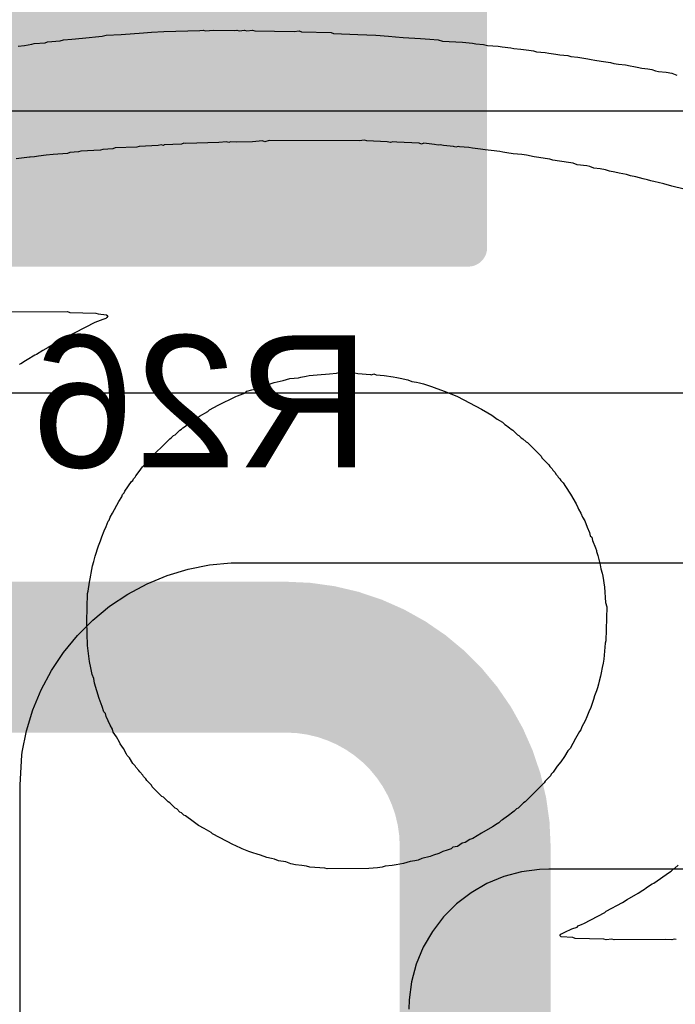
# Model space of a CAD drawing. Header units: inches. Extents: x 0 to 11.2, y -0.2 to 5.5.
# Tile 31 of 57: x 1.596 to 1.77, y 1.298 to 1.559. Entities that reach past the tile are written whole.
import ezdxf

# ---------------------------------------------------------------- set-up
doc = ezdxf.new("R2010")
doc.units = ezdxf.units.IN
doc.header["$MEASUREMENT"] = 0
for name, color, linetype in [('Bottom Layer', 5, 'Continuous'), ('Bottom Overlay', 54, 'Continuous'), ('Bottom Paste', 16, 'Continuous'), ('Bottom Solder', 6, 'Continuous'), ('Top Layer', 1, 'Continuous'), ('Top Overlay', 2, 'Continuous')]:
    doc.layers.add(name, color=color, linetype=linetype)
doc.styles.add('Arial', font='txt', dxfattribs={"height": 0.2})

# ---------------------------------------------------------------- blocks, each defined once
blk = doc.blocks.new('RES_2512_B_28')
at = {"layer": 'Bottom Layer'}
blk.add_hatch(color=5, dxfattribs=at).paths.add_polyline_path([(-0.15945, 0.06693), (-0.09646, 0.06693), (-0.09646, -0.06693), (-0.15945, -0.06693)])
at = {"layer": 'Bottom Paste'}
blk.add_hatch(color=16, dxfattribs=at).paths.add_polyline_path([(-0.15945, 0.06693), (-0.09646, 0.06693), (-0.09646, -0.06693), (-0.15945, -0.06693)])
at = {"layer": 'Bottom Solder'}
blk.add_hatch(color=6, dxfattribs=at).paths.add_polyline_path([(-0.16345, 0.07093), (-0.09246, 0.07093), (-0.09246, -0.07093), (-0.16345, -0.07093)])
at = {"layer": 'Bottom Overlay', "const_width": 0.01}
for points in [[(-0.167, 0.073), (-0.167, -0.073)], [(-0.167, -0.073), (0.16679, -0.073)]]:
    blk.add_lwpolyline(points, dxfattribs=at)
at = {"layer": 'Bottom Overlay', "const_width": 0.005}
blk.add_lwpolyline([(-0.1695, -0.073, 1), (-0.1645, -0.073, 1)], format="xyb", close=True, dxfattribs=at)
blk.add_lwpolyline([(-0.1695, -0.073, 1), (-0.1645, -0.073, 1)], format="xyb", close=True, dxfattribs=at)

msp = doc.modelspace()

# ---------------------------------------------------------------- linework, layer by layer
at = {"layer": 'Bottom Layer', "const_width": 0.04}
for points in [[(1.64216, 1.53759), (1.64216, 1.60888)], [(1.5567, 1.39), (1.66685, 1.39)], [(1.717, 0.63174), (1.717, 1.33985)]]:
    msp.add_lwpolyline(points, dxfattribs=at)
at = {"layer": 'Bottom Layer', "const_width": 0.02}
for points in [[(1.63216, 1.53759, 1), (1.65216, 1.53759, 1)], [(1.65685, 1.39, 1), (1.67685, 1.39, 1)], [(1.65685, 1.39, 1), (1.67685, 1.39, 1)], [(1.707, 1.33985, 1), (1.727, 1.33985, 1)], [(1.707, 1.33985, 1), (1.727, 1.33985, 1)]]:
    msp.add_lwpolyline(points, format="xyb", close=True, dxfattribs=at)
at = {"layer": 'Bottom Layer', "const_width": 0.04}
msp.add_lwpolyline([(1.66685, 1.39, -0.414214), (1.717, 1.33985)], format="xyb", dxfattribs=at)
at = {"layer": 'Top Layer'}
for p, q in [((1.50482, 1.53482), (3.02, 1.53482)), ((3.1, 1.46), (1.57, 1.46)), ((1.64655, 1.41443), (1.6523, 1.415)), ((1.6523, 1.415), (1.65519, 1.415)), ((1.65519, 1.415), (3.19, 1.415)), ((1.63535, 1.41163), (1.64088, 1.41331)), ((1.64088, 1.41331), (1.64655, 1.41443)), ((1.63001, 1.40942), (1.63535, 1.41163)), ((1.62491, 1.40669), (1.63001, 1.40942)), ((1.6201, 1.40348), (1.62491, 1.40669)), ((1.61563, 1.39981), (1.6201, 1.40348)), ((1.61155, 1.39572), (1.61563, 1.39981)), ((1.60788, 1.39126), (1.61155, 1.39572)), ((1.60467, 1.38645), (1.60788, 1.39126)), ((1.60194, 1.38135), (1.60467, 1.38645)), ((1.59973, 1.37601), (1.60194, 1.38135)), ((1.59805, 1.37048), (1.59973, 1.37601)), ((1.59693, 1.36481), (1.59805, 1.37048)), ((1.59636, 1.35617), (1.59684, 1.36397)), ((1.59684, 1.36397), (1.59693, 1.36481)), ((1.59636, 0.25536), (1.59636, 1.35617)), ((1.59636, 1.35617), (1.59636, 1.35617)), ((1.72457, 1.33181), (1.7201, 1.32996)), ((1.72926, 1.33307), (1.72457, 1.33181)), ((1.73407, 1.3337), (1.72926, 1.33307)), ((1.73649, 1.33378), (1.73407, 1.3337)), ((3.31378, 1.33378), (1.73649, 1.33378)), ((1.73649, 1.33378), (1.73649, 1.33378)), ((1.7201, 1.32996), (1.7159, 1.32753)), ((1.7159, 1.32753), (1.71205, 1.32458)), ((1.71205, 1.32458), (1.70862, 1.32115)), ((1.70862, 1.32115), (1.70567, 1.3173)), ((1.70567, 1.3173), (1.70324, 1.31311)), ((1.70324, 1.31311), (1.70139, 1.30863)), ((1.70139, 1.30863), (1.70013, 1.30394)), ((1.70013, 1.30394), (1.6995, 1.29913)), ((1.6995, 1.29913), (1.69942, 1.29671))]:
    msp.add_line(p, q, dxfattribs=at)
at = {"layer": 'Top Overlay'}
for p, q in [((1.63117, 1.55569), (1.63447, 1.5559)), ((1.63447, 1.5559), (1.64398, 1.5561)), ((1.64398, 1.5561), (1.64491, 1.55621)), ((1.64491, 1.55621), (1.64553, 1.556)), ((1.64553, 1.556), (1.6476, 1.55621)), ((1.6476, 1.55621), (1.65307, 1.5561)), ((1.65307, 1.5561), (1.6538, 1.55621)), ((1.6538, 1.55621), (1.65442, 1.556)), ((1.65442, 1.556), (1.65586, 1.55621)), ((1.65586, 1.55621), (1.65648, 1.556)), ((1.65648, 1.556), (1.65793, 1.55621)), ((1.65793, 1.55621), (1.65855, 1.556)), ((1.65855, 1.556), (1.66899, 1.5559)), ((1.66899, 1.5559), (1.67033, 1.556)), ((1.67033, 1.556), (1.67095, 1.55579)), ((1.67095, 1.55579), (1.6788, 1.55559)), ((1.60358, 1.55311), (1.60699, 1.55342)), ((1.60699, 1.55342), (1.60782, 1.55362)), ((1.60782, 1.55362), (1.61009, 1.55383)), ((1.61009, 1.55383), (1.61288, 1.55414)), ((1.61288, 1.55414), (1.61815, 1.55466)), ((1.61815, 1.55466), (1.61918, 1.55486)), ((1.61918, 1.55486), (1.62311, 1.55507)), ((1.62311, 1.55507), (1.6291, 1.55548)), ((1.6291, 1.55548), (1.63117, 1.55569)), ((1.6788, 1.55559), (1.67942, 1.55538)), ((1.67942, 1.55538), (1.68593, 1.55507)), ((1.68593, 1.55507), (1.69069, 1.55486)), ((1.69069, 1.55486), (1.69399, 1.55466)), ((1.69399, 1.55466), (1.69585, 1.55445)), ((1.69585, 1.55445), (1.69792, 1.55424)), ((1.69792, 1.55424), (1.70247, 1.55404)), ((1.70247, 1.55404), (1.70495, 1.55383)), ((1.70495, 1.55383), (1.70722, 1.55362)), ((1.70722, 1.55362), (1.70836, 1.55331)), ((1.70836, 1.55331), (1.71362, 1.553)), ((1.59583, 1.55197), (1.59748, 1.55218)), ((1.59748, 1.55218), (1.59945, 1.55249)), ((1.59945, 1.55249), (1.60007, 1.55269)), ((1.60007, 1.55269), (1.60296, 1.5529)), ((1.60296, 1.5529), (1.60358, 1.55311)), ((1.71362, 1.553), (1.71631, 1.5528)), ((1.71631, 1.5528), (1.71714, 1.55259)), ((1.71714, 1.55259), (1.7192, 1.55238)), ((1.7192, 1.55238), (1.72024, 1.55218)), ((1.72024, 1.55218), (1.72313, 1.55197)), ((1.72313, 1.55197), (1.72416, 1.55176)), ((1.72416, 1.55176), (1.72644, 1.55156)), ((1.72644, 1.55156), (1.72726, 1.55135)), ((1.72726, 1.55135), (1.72912, 1.55114)), ((1.72912, 1.55114), (1.73119, 1.55094)), ((1.73119, 1.55094), (1.73243, 1.55073)), ((1.73243, 1.55073), (1.73326, 1.55052)), ((1.73326, 1.55052), (1.73553, 1.55032)), ((1.73553, 1.55032), (1.73656, 1.55011)), ((1.73656, 1.55011), (1.73842, 1.5499)), ((1.73842, 1.5499), (1.73946, 1.5497)), ((1.73946, 1.5497), (1.74152, 1.54949)), ((1.74152, 1.54949), (1.74235, 1.54928)), ((1.74235, 1.54928), (1.74421, 1.54908)), ((1.74421, 1.54908), (1.7469, 1.54866)), ((1.7469, 1.54866), (1.74772, 1.54846)), ((1.74772, 1.54846), (1.74876, 1.54825)), ((1.74876, 1.54825), (1.75041, 1.54804)), ((1.75041, 1.54804), (1.75289, 1.54763)), ((1.75289, 1.54763), (1.75372, 1.54742)), ((1.75372, 1.54742), (1.75496, 1.54722)), ((1.75496, 1.54722), (1.75682, 1.54701)), ((1.75682, 1.54701), (1.75806, 1.5468)), ((1.75806, 1.5468), (1.75909, 1.5466)), ((1.75909, 1.5466), (1.75992, 1.54639)), ((1.75992, 1.54639), (1.76116, 1.54618)), ((1.76116, 1.54618), (1.76281, 1.54598)), ((1.76281, 1.54598), (1.76384, 1.54577)), ((1.76384, 1.54577), (1.76477, 1.54546)), ((1.76477, 1.54546), (1.7656, 1.54525)), ((1.7656, 1.54525), (1.76767, 1.54505)), ((1.76767, 1.54505), (1.76911, 1.54484)), ((1.76911, 1.54484), (1.77046, 1.54432)), ((1.68769, 1.52707), (1.68624, 1.52686)), ((1.68831, 1.52686), (1.68769, 1.52707)), ((1.61825, 1.52459), (1.61763, 1.52438)), ((1.62094, 1.52479), (1.61825, 1.52459)), ((1.62156, 1.525), (1.62094, 1.52479)), ((1.62734, 1.52521), (1.62156, 1.525)), ((1.62796, 1.52541), (1.62734, 1.52521)), ((1.63292, 1.52562), (1.62796, 1.52541)), ((1.63375, 1.52583), (1.63292, 1.52562)), ((1.63437, 1.52562), (1.63375, 1.52583)), ((1.63458, 1.52583), (1.63437, 1.52562)), ((1.63912, 1.52603), (1.63458, 1.52583)), ((1.63974, 1.52624), (1.63912, 1.52603)), ((1.64026, 1.52614), (1.63974, 1.52624)), ((1.64904, 1.52645), (1.64026, 1.52614)), ((1.65111, 1.52665), (1.64904, 1.52645)), ((1.65173, 1.52645), (1.65111, 1.52665)), ((1.65214, 1.52665), (1.65173, 1.52645)), ((1.65369, 1.52655), (1.65214, 1.52665)), ((1.65793, 1.52665), (1.65369, 1.52655)), ((1.66062, 1.52686), (1.65793, 1.52665)), ((1.66124, 1.52665), (1.66062, 1.52686)), ((1.66237, 1.52696), (1.66124, 1.52665)), ((1.68624, 1.52686), (1.66237, 1.52696)), ((1.69368, 1.52665), (1.68831, 1.52686)), ((1.69451, 1.52645), (1.69368, 1.52665)), ((1.69513, 1.52665), (1.69451, 1.52645)), ((1.69627, 1.52655), (1.69513, 1.52665)), ((1.70216, 1.52624), (1.69627, 1.52655)), ((1.70278, 1.52603), (1.70216, 1.52624)), ((1.7034, 1.52624), (1.70278, 1.52603)), ((1.70412, 1.52614), (1.7034, 1.52624)), ((1.70619, 1.52593), (1.70412, 1.52614)), ((1.70722, 1.52572), (1.70619, 1.52593)), ((1.70774, 1.52583), (1.70722, 1.52572)), ((1.70856, 1.52562), (1.70774, 1.52583)), ((1.71125, 1.52541), (1.70856, 1.52562)), ((1.71187, 1.52521), (1.71125, 1.52541)), ((1.71249, 1.52541), (1.71187, 1.52521)), ((1.7128, 1.52531), (1.71249, 1.52541)), ((1.71528, 1.5251), (1.7128, 1.52531)), ((1.71631, 1.5249), (1.71528, 1.5251)), ((1.71838, 1.52469), (1.71631, 1.5249)), ((1.71962, 1.52448), (1.71838, 1.52469)), ((1.72127, 1.52428), (1.71962, 1.52448)), ((1.59676, 1.52231), (1.59531, 1.52211)), ((1.59883, 1.52252), (1.59676, 1.52231)), ((1.59903, 1.52252), (1.59883, 1.52252)), ((1.60017, 1.52262), (1.59903, 1.52252)), ((1.6012, 1.52283), (1.60017, 1.52262)), ((1.60327, 1.52304), (1.6012, 1.52283)), ((1.60513, 1.52324), (1.60327, 1.52304)), ((1.60895, 1.52355), (1.60513, 1.52324)), ((1.60957, 1.52376), (1.60895, 1.52355)), ((1.61185, 1.52397), (1.60957, 1.52376)), ((1.61247, 1.52417), (1.61185, 1.52397)), ((1.61763, 1.52438), (1.61247, 1.52417)), ((1.72354, 1.52407), (1.72127, 1.52428)), ((1.72437, 1.52386), (1.72354, 1.52407)), ((1.7254, 1.52366), (1.72437, 1.52386)), ((1.72706, 1.52345), (1.7254, 1.52366)), ((1.72933, 1.52324), (1.72706, 1.52345)), ((1.73057, 1.52304), (1.72933, 1.52324)), ((1.73264, 1.52262), (1.73057, 1.52304)), ((1.73388, 1.52242), (1.73264, 1.52262)), ((1.73553, 1.52221), (1.73388, 1.52242)), ((1.73677, 1.522), (1.73553, 1.52221)), ((1.7376, 1.5218), (1.73677, 1.522)), ((1.74173, 1.52118), (1.7376, 1.5218)), ((1.74297, 1.52097), (1.74173, 1.52118)), ((1.744, 1.52056), (1.74297, 1.52097)), ((1.74659, 1.52025), (1.744, 1.52056)), ((1.74741, 1.52004), (1.74659, 1.52025)), ((1.74845, 1.51963), (1.74741, 1.52004)), ((1.7501, 1.51942), (1.74845, 1.51963)), ((1.75155, 1.51921), (1.7501, 1.51942)), ((1.75258, 1.5188), (1.75155, 1.51921)), ((1.75403, 1.51859), (1.75258, 1.5188)), ((1.75516, 1.51828), (1.75403, 1.51859)), ((1.75713, 1.51797), (1.75516, 1.51828)), ((1.75816, 1.51756), (1.75713, 1.51797)), ((1.75961, 1.51735), (1.75816, 1.51756)), ((1.76054, 1.51704), (1.75961, 1.51735)), ((1.76157, 1.51684), (1.76054, 1.51704)), ((1.76271, 1.51653), (1.76157, 1.51684)), ((1.76353, 1.51632), (1.76271, 1.51653)), ((1.76467, 1.51601), (1.76353, 1.51632)), ((1.7655, 1.5158), (1.76467, 1.51601)), ((1.76705, 1.51549), (1.7655, 1.5158)), ((1.76911, 1.51487), (1.76705, 1.51549)), ((1.77242, 1.51405), (1.76911, 1.51487)), ((1.58384, 1.4815), (1.60895, 1.4816)), ((1.60895, 1.4816), (1.60957, 1.4814)), ((1.60957, 1.4814), (1.61639, 1.48119)), ((1.61639, 1.48119), (1.61701, 1.48098)), ((1.61701, 1.48098), (1.61929, 1.48078)), ((1.61929, 1.48078), (1.61959, 1.48047)), ((1.61959, 1.48047), (1.61939, 1.48005)), ((1.61619, 1.47871), (1.60813, 1.47458)), ((1.61825, 1.47954), (1.61619, 1.47871)), ((1.61908, 1.47974), (1.61825, 1.47954)), ((1.61939, 1.48005), (1.61908, 1.47974)), ((1.60482, 1.47272), (1.60379, 1.4721)), ((1.60606, 1.47354), (1.60482, 1.47272)), ((1.60689, 1.47375), (1.60606, 1.47354)), ((1.60813, 1.47458), (1.60689, 1.47375)), ((1.60027, 1.47003), (1.59821, 1.46879)), ((1.60069, 1.47024), (1.60027, 1.47003)), ((1.60234, 1.47127), (1.60069, 1.47024)), ((1.60379, 1.4721), (1.60234, 1.47127)), ((1.59655, 1.46776), (1.59614, 1.46755)), ((1.59779, 1.46858), (1.59655, 1.46776)), ((1.59821, 1.46879), (1.59779, 1.46858)), ((1.67074, 1.46424), (1.67219, 1.46445)), ((1.67219, 1.46445), (1.67302, 1.46466)), ((1.67302, 1.46466), (1.67508, 1.46486)), ((1.67508, 1.46486), (1.67839, 1.46507)), ((1.67839, 1.46507), (1.68025, 1.46528)), ((1.68025, 1.46528), (1.68087, 1.46548)), ((1.68087, 1.46548), (1.6817, 1.46528)), ((1.6817, 1.46528), (1.68511, 1.46538)), ((1.68511, 1.46538), (1.68593, 1.46517)), ((1.68593, 1.46517), (1.68924, 1.46497)), ((1.68924, 1.46497), (1.68955, 1.46486)), ((1.68955, 1.46486), (1.69017, 1.46507)), ((1.69017, 1.46507), (1.69079, 1.46486)), ((1.69079, 1.46486), (1.69286, 1.46466)), ((1.69286, 1.46466), (1.69523, 1.46435)), ((1.65979, 1.46156), (1.66144, 1.46197)), ((1.66144, 1.46197), (1.66289, 1.46259)), ((1.66289, 1.46259), (1.66372, 1.4628)), ((1.66372, 1.4628), (1.66609, 1.46331)), ((1.66609, 1.46331), (1.66785, 1.46383)), ((1.66785, 1.46383), (1.67012, 1.46404)), ((1.67012, 1.46404), (1.67074, 1.46424)), ((1.69523, 1.46435), (1.69627, 1.46414)), ((1.69627, 1.46414), (1.69709, 1.46393)), ((1.69709, 1.46393), (1.69916, 1.46352)), ((1.69916, 1.46352), (1.70019, 1.46311)), ((1.70019, 1.46311), (1.70143, 1.4629)), ((1.70143, 1.4629), (1.70226, 1.46269)), ((1.70226, 1.46269), (1.70329, 1.46249)), ((1.70329, 1.46249), (1.70433, 1.46207)), ((1.70433, 1.46207), (1.70546, 1.46176)), ((1.65359, 1.45908), (1.654, 1.45928)), ((1.654, 1.45928), (1.65607, 1.46011)), ((1.65607, 1.46011), (1.65648, 1.46052)), ((1.65648, 1.46052), (1.65783, 1.46083)), ((1.65783, 1.46083), (1.65865, 1.46104)), ((1.65865, 1.46104), (1.65979, 1.46156)), ((1.70546, 1.46176), (1.70681, 1.46125)), ((1.70681, 1.46125), (1.70908, 1.46042)), ((1.70908, 1.46042), (1.71228, 1.45908)), ((1.64656, 1.45556), (1.64884, 1.4568)), ((1.64884, 1.4568), (1.65359, 1.45908)), ((1.71228, 1.45908), (1.71869, 1.45577)), ((1.64388, 1.45391), (1.64615, 1.45515)), ((1.64615, 1.45515), (1.64656, 1.45556)), ((1.71869, 1.45577), (1.72034, 1.45474)), ((1.72034, 1.45474), (1.72137, 1.45412)), ((1.72137, 1.45412), (1.72282, 1.45308)), ((1.63995, 1.45102), (1.64109, 1.45195)), ((1.64109, 1.45195), (1.64243, 1.45288)), ((1.64243, 1.45288), (1.64346, 1.4535)), ((1.64346, 1.4535), (1.64388, 1.45391)), ((1.72282, 1.45308), (1.72427, 1.45226)), ((1.72427, 1.45226), (1.72489, 1.45164)), ((1.72489, 1.45164), (1.7253, 1.45143)), ((1.7253, 1.45143), (1.72571, 1.45102)), ((1.63706, 1.44874), (1.63747, 1.44895)), ((1.63747, 1.44895), (1.63871, 1.45019)), ((1.63871, 1.45019), (1.63912, 1.4504)), ((1.63912, 1.4504), (1.63954, 1.45081)), ((1.63954, 1.45081), (1.63995, 1.45102)), ((1.72571, 1.45102), (1.72613, 1.45081)), ((1.72613, 1.45081), (1.72654, 1.4504)), ((1.72654, 1.4504), (1.72695, 1.45019)), ((1.72695, 1.45019), (1.72819, 1.44895)), ((1.72819, 1.44895), (1.72861, 1.44874)), ((1.63034, 1.44223), (1.63602, 1.44792)), ((1.63602, 1.44792), (1.63644, 1.44812)), ((1.63644, 1.44812), (1.63706, 1.44874)), ((1.72861, 1.44874), (1.72923, 1.44812)), ((1.72923, 1.44812), (1.72964, 1.44792)), ((1.72964, 1.44792), (1.73047, 1.44709)), ((1.73047, 1.44709), (1.73088, 1.44688)), ((1.73088, 1.44688), (1.7345, 1.44327)), ((1.62879, 1.44048), (1.63013, 1.44182)), ((1.63013, 1.44182), (1.63034, 1.44223)), ((1.7345, 1.44327), (1.7347, 1.44285)), ((1.7347, 1.44285), (1.73656, 1.44099)), ((1.73656, 1.44099), (1.73677, 1.44058)), ((1.62703, 1.4381), (1.62796, 1.43924)), ((1.62796, 1.43924), (1.62879, 1.44048)), ((1.73677, 1.44058), (1.73739, 1.43996)), ((1.73739, 1.43996), (1.7376, 1.43955)), ((1.7376, 1.43955), (1.73822, 1.43893)), ((1.73822, 1.43893), (1.73842, 1.43851)), ((1.73842, 1.43851), (1.73884, 1.4381)), ((1.62414, 1.43397), (1.6259, 1.43655)), ((1.6259, 1.43655), (1.62621, 1.43686)), ((1.62621, 1.43686), (1.62641, 1.43727)), ((1.62641, 1.43727), (1.62683, 1.43769)), ((1.62683, 1.43769), (1.62703, 1.4381)), ((1.73884, 1.4381), (1.73904, 1.43769)), ((1.73904, 1.43769), (1.73946, 1.43727)), ((1.73946, 1.43727), (1.73966, 1.43686)), ((1.73966, 1.43686), (1.74028, 1.43624)), ((1.74028, 1.43624), (1.7409, 1.43521)), ((1.62332, 1.43252), (1.62352, 1.43314)), ((1.62352, 1.43314), (1.62393, 1.43355)), ((1.62393, 1.43355), (1.62414, 1.43397)), ((1.7409, 1.43521), (1.74225, 1.43324)), ((1.74225, 1.43324), (1.7438, 1.43066)), ((1.62084, 1.42818), (1.62249, 1.43128)), ((1.62249, 1.43128), (1.62332, 1.43252)), ((1.7438, 1.43066), (1.74421, 1.42963)), ((1.62022, 1.42715), (1.62084, 1.42818)), ((1.74421, 1.42963), (1.74442, 1.42921)), ((1.74442, 1.42921), (1.74504, 1.42818)), ((1.74504, 1.42818), (1.74545, 1.42715)), ((1.61918, 1.42467), (1.6197, 1.42601)), ((1.6197, 1.42601), (1.62001, 1.42632)), ((1.62001, 1.42632), (1.62022, 1.42715)), ((1.74545, 1.42715), (1.74607, 1.42611)), ((1.74607, 1.42611), (1.74669, 1.42446)), ((1.61805, 1.42188), (1.61867, 1.42353)), ((1.61867, 1.42353), (1.61918, 1.42467)), ((1.74669, 1.42446), (1.74731, 1.42301)), ((1.74731, 1.42301), (1.74752, 1.42219)), ((1.61712, 1.4195), (1.61763, 1.42084)), ((1.61763, 1.42084), (1.61805, 1.42188)), ((1.74752, 1.42219), (1.74793, 1.42177)), ((1.74793, 1.42177), (1.74814, 1.42095)), ((1.74814, 1.42095), (1.74886, 1.41898)), ((1.61629, 1.41681), (1.61712, 1.4195)), ((1.74886, 1.41898), (1.74917, 1.41826)), ((1.74917, 1.41826), (1.74917, 1.41805)), ((1.74917, 1.41805), (1.74948, 1.41692)), ((1.61557, 1.41423), (1.61588, 1.41537)), ((1.61588, 1.41537), (1.61629, 1.41681)), ((1.74948, 1.41692), (1.7501, 1.41444)), ((1.61495, 1.41072), (1.61536, 1.4132)), ((1.61536, 1.4132), (1.61557, 1.41423)), ((1.7501, 1.41444), (1.75031, 1.41341)), ((1.75031, 1.41341), (1.75062, 1.41227)), ((1.75062, 1.41227), (1.75082, 1.41144)), ((1.61443, 1.40752), (1.61474, 1.40989)), ((1.61474, 1.40989), (1.61495, 1.41072)), ((1.75082, 1.41144), (1.75124, 1.40855)), ((1.61422, 1.4069), (1.61443, 1.40752)), ((1.75124, 1.40855), (1.75155, 1.40452)), ((1.61402, 1.39946), (1.61422, 1.4069)), ((1.75155, 1.40452), (1.75186, 1.40338)), ((1.75186, 1.40338), (1.75165, 1.39429)), ((1.61422, 1.39305), (1.61402, 1.39946)), ((1.75165, 1.39429), (1.75144, 1.39367)), ((1.61474, 1.38881), (1.61422, 1.39305)), ((1.75144, 1.39367), (1.75113, 1.38943)), ((1.61515, 1.38716), (1.61474, 1.38881)), ((1.75113, 1.38943), (1.75093, 1.3884)), ((1.61546, 1.3854), (1.61515, 1.38716)), ((1.75062, 1.38726), (1.75041, 1.38582)), ((1.75093, 1.3884), (1.75062, 1.38726)), ((1.61588, 1.38437), (1.61546, 1.3854)), ((1.61608, 1.38313), (1.61588, 1.38437)), ((1.74989, 1.38365), (1.74969, 1.38282)), ((1.7502, 1.38499), (1.74989, 1.38365)), ((1.75041, 1.38582), (1.7502, 1.38499)), ((1.61732, 1.379), (1.61608, 1.38313)), ((1.74917, 1.38106), (1.74865, 1.37972)), ((1.74938, 1.38189), (1.74917, 1.38106)), ((1.74969, 1.38282), (1.74938, 1.38189)), ((1.61815, 1.37693), (1.61732, 1.379)), ((1.74834, 1.37879), (1.74814, 1.37796)), ((1.74865, 1.37972), (1.74834, 1.37879)), ((1.61856, 1.37548), (1.61815, 1.37693)), ((1.74762, 1.37662), (1.7471, 1.37548)), ((1.74814, 1.37796), (1.74762, 1.37662)), ((1.61898, 1.37507), (1.61856, 1.37548)), ((1.61918, 1.37424), (1.61898, 1.37507)), ((1.62022, 1.37197), (1.61918, 1.37424)), ((1.74617, 1.37311), (1.74524, 1.37156)), ((1.74659, 1.37414), (1.74617, 1.37311)), ((1.7471, 1.37548), (1.74659, 1.37414)), ((1.62084, 1.37094), (1.62022, 1.37197)), ((1.62104, 1.37011), (1.62084, 1.37094)), ((1.74504, 1.37073), (1.74462, 1.37032)), ((1.74524, 1.37156), (1.74504, 1.37073)), ((1.62187, 1.36887), (1.62104, 1.37011)), ((1.62269, 1.36742), (1.62187, 1.36887)), ((1.74359, 1.36846), (1.74214, 1.36577)), ((1.74462, 1.37032), (1.74359, 1.36846)), ((1.6229, 1.36701), (1.62269, 1.36742)), ((1.62373, 1.36577), (1.6229, 1.36701)), ((1.62455, 1.36432), (1.62373, 1.36577)), ((1.74214, 1.36577), (1.74152, 1.36515)), ((1.62476, 1.36391), (1.62455, 1.36432)), ((1.62538, 1.36329), (1.62476, 1.36391)), ((1.62621, 1.36184), (1.62538, 1.36329)), ((1.7407, 1.3637), (1.73966, 1.36226)), ((1.74152, 1.36515), (1.7407, 1.3637)), ((1.62683, 1.36122), (1.62621, 1.36184)), ((1.62703, 1.36081), (1.62683, 1.36122)), ((1.62786, 1.35998), (1.62703, 1.36081)), ((1.73873, 1.36112), (1.7377, 1.35947)), ((1.73966, 1.36226), (1.73873, 1.36112)), ((1.62807, 1.35957), (1.62786, 1.35998)), ((1.62889, 1.35874), (1.62807, 1.35957)), ((1.6291, 1.35833), (1.62889, 1.35874)), ((1.62972, 1.35771), (1.6291, 1.35833)), ((1.62993, 1.3573), (1.62972, 1.35771)), ((1.73698, 1.35854), (1.73553, 1.35709)), ((1.73718, 1.35895), (1.73698, 1.35854)), ((1.7377, 1.35947), (1.73718, 1.35895)), ((1.63117, 1.35606), (1.62993, 1.3573)), ((1.63137, 1.35564), (1.63117, 1.35606)), ((1.63396, 1.35306), (1.63137, 1.35564)), ((1.73532, 1.35668), (1.73026, 1.35161)), ((1.73553, 1.35709), (1.73532, 1.35668)), ((1.63437, 1.35285), (1.63396, 1.35306)), ((1.63561, 1.35161), (1.63437, 1.35285)), ((1.63602, 1.35141), (1.63561, 1.35161)), ((1.63747, 1.34996), (1.63602, 1.35141)), ((1.63788, 1.34975), (1.63747, 1.34996)), ((1.63871, 1.34893), (1.63788, 1.34975)), ((1.72799, 1.34975), (1.72737, 1.34913)), ((1.7284, 1.34996), (1.72799, 1.34975)), ((1.72985, 1.35141), (1.7284, 1.34996)), ((1.73026, 1.35161), (1.72985, 1.35141)), ((1.63912, 1.34872), (1.63871, 1.34893)), ((1.63974, 1.3481), (1.63912, 1.34872)), ((1.64016, 1.34789), (1.63974, 1.3481)), ((1.64222, 1.34645), (1.64016, 1.34789)), ((1.72458, 1.34717), (1.72427, 1.34686)), ((1.72582, 1.348), (1.72458, 1.34717)), ((1.72695, 1.34893), (1.72582, 1.348)), ((1.72737, 1.34913), (1.72695, 1.34893)), ((1.64367, 1.34541), (1.64222, 1.34645)), ((1.64512, 1.34459), (1.64367, 1.34541)), ((1.64698, 1.34355), (1.64512, 1.34459)), ((1.72158, 1.345), (1.71869, 1.34335)), ((1.72282, 1.34583), (1.72158, 1.345)), ((1.72323, 1.34603), (1.72282, 1.34583)), ((1.72385, 1.34665), (1.72323, 1.34603)), ((1.72427, 1.34686), (1.72385, 1.34665)), ((1.64739, 1.34314), (1.64698, 1.34355)), ((1.65297, 1.34025), (1.64739, 1.34314)), ((1.71641, 1.3419), (1.71559, 1.34169)), ((1.71869, 1.34335), (1.71641, 1.3419)), ((1.65338, 1.34004), (1.65297, 1.34025)), ((1.65524, 1.33921), (1.65338, 1.34004)), ((1.657, 1.33849), (1.65524, 1.33921)), ((1.71063, 1.33921), (1.7096, 1.3388)), ((1.71104, 1.33963), (1.71063, 1.33921)), ((1.71228, 1.33983), (1.71104, 1.33963)), ((1.71352, 1.34066), (1.71228, 1.33983)), ((1.71435, 1.34087), (1.71352, 1.34066)), ((1.71559, 1.34169), (1.71435, 1.34087)), ((1.65803, 1.33808), (1.657, 1.33849)), ((1.65917, 1.33777), (1.65803, 1.33808)), ((1.6601, 1.33746), (1.65917, 1.33777)), ((1.66175, 1.33684), (1.6601, 1.33746)), ((1.66299, 1.33663), (1.66175, 1.33684)), ((1.66382, 1.33642), (1.66299, 1.33663)), ((1.70288, 1.33663), (1.70185, 1.33622)), ((1.70505, 1.33715), (1.70288, 1.33663)), ((1.70598, 1.33746), (1.70505, 1.33715)), ((1.70732, 1.33797), (1.70598, 1.33746)), ((1.70846, 1.33849), (1.70732, 1.33797)), ((1.7096, 1.3388), (1.70846, 1.33849)), ((1.66485, 1.33601), (1.66382, 1.33642)), ((1.66682, 1.3357), (1.66485, 1.33601)), ((1.66816, 1.33518), (1.66682, 1.3357)), ((1.6694, 1.33498), (1.66816, 1.33518)), ((1.67105, 1.33477), (1.6694, 1.33498)), ((1.67229, 1.33456), (1.67105, 1.33477)), ((1.67312, 1.33436), (1.67229, 1.33456)), ((1.67715, 1.33405), (1.67312, 1.33436)), ((1.67777, 1.33384), (1.67715, 1.33405)), ((1.68883, 1.33394), (1.67777, 1.33384)), ((1.6911, 1.33415), (1.68883, 1.33394)), ((1.69234, 1.33436), (1.6911, 1.33415)), ((1.69317, 1.33456), (1.69234, 1.33436)), ((1.69503, 1.33477), (1.69317, 1.33456)), ((1.69606, 1.33498), (1.69503, 1.33477)), ((1.69802, 1.33529), (1.69606, 1.33498)), ((1.69978, 1.3358), (1.69802, 1.33529)), ((1.70102, 1.33601), (1.69978, 1.3358)), ((1.70185, 1.33622), (1.70102, 1.33601)), ((1.76953, 1.33384), (1.76994, 1.33405)), ((1.76994, 1.33405), (1.77077, 1.33487)), ((1.76436, 1.33012), (1.76849, 1.33301)), ((1.76849, 1.33301), (1.76891, 1.33322)), ((1.76891, 1.33322), (1.76953, 1.33384)), ((1.76188, 1.32847), (1.76229, 1.32888)), ((1.76229, 1.32888), (1.76271, 1.32909)), ((1.76271, 1.32909), (1.76395, 1.32991)), ((1.76395, 1.32991), (1.76436, 1.33012)), ((1.75733, 1.32578), (1.76023, 1.32743)), ((1.76023, 1.32743), (1.76147, 1.32826)), ((1.76147, 1.32826), (1.76188, 1.32847)), ((1.75175, 1.32268), (1.75609, 1.32496)), ((1.75609, 1.32496), (1.75733, 1.32578)), ((1.74576, 1.31938), (1.75134, 1.32227)), ((1.75134, 1.32227), (1.75175, 1.32268)), ((1.74266, 1.31793), (1.744, 1.31845)), ((1.744, 1.31845), (1.74431, 1.31876)), ((1.74431, 1.31876), (1.74535, 1.31917)), ((1.74535, 1.31917), (1.74576, 1.31938)), ((1.73946, 1.31617), (1.73966, 1.31659)), ((1.73977, 1.31586), (1.73946, 1.31617)), ((1.73966, 1.31659), (1.7408, 1.3171)), ((1.74287, 1.31566), (1.73977, 1.31586)), ((1.7408, 1.3171), (1.74266, 1.31793)), ((1.74349, 1.31545), (1.74287, 1.31566)), ((1.75113, 1.31524), (1.74349, 1.31545)), ((1.75175, 1.31504), (1.75113, 1.31524)), ((1.7532, 1.31524), (1.75175, 1.31504)), ((1.75382, 1.31504), (1.7532, 1.31524)), ((1.76736, 1.31514), (1.75382, 1.31504)), ((1.76911, 1.31504), (1.76736, 1.31514)), ((1.76973, 1.31524), (1.76911, 1.31504)), ((1.77025, 1.31514), (1.76973, 1.31524))]:
    msp.add_line(p, q, dxfattribs=at)

# ---------------------------------------------------------------- block references
at = {"rotation": 90}
msp.add_blockref('RES_2512_B_28', (1.64216, 1.66554), dxfattribs=at)

# ---------------------------------------------------------------- texts
at = {"layer": 'Bottom Overlay', "style": 'Arial', "text_generation_flag": 2}
msp.add_text('R26', height=0.035, dxfattribs=at).set_placement((1.68916, 1.4403))

doc.saveas('drawing.dxf')
